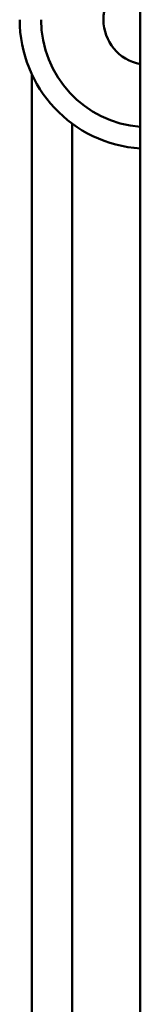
# Model space of a CAD drawing. Header units: inches. Extents: x 0 to 136, y 2 to 86.
# Tile 20 of 27: x 93.012 to 93.233, y 34.081 to 35.883. Entities that reach past the tile are written whole.
import ezdxf

# ---------------------------------------------------------------- set-up
doc = ezdxf.new("R2010")
doc.units = ezdxf.units.IN
doc.header["$LTSCALE"] = 4
doc.header["$MEASUREMENT"] = 0
doc.layers.add('Visible (ANSI)', color=7, linetype='Continuous', lineweight=50)

msp = doc.modelspace()

# ---------------------------------------------------------------- linework, layer by layer
at = {"layer": 'Visible (ANSI)'}
for p, q in [((93.2328, 26.6314), (93.2328, 65.6314)), ((93.0338, 28.6314), (93.0338, 35.7835)), ((93.1078, 29.0314), (93.1078, 35.6931))]:
    msp.add_line(p, q, dxfattribs=at)
for radius, start, end in [(0.0827, 100.4949, 259.5051), (0.2362, 180, 266.3449), (0.1969, 180, 265.6126)]:
    msp.add_arc((93.2479, 35.8834), radius, start, end, dxfattribs=at)

doc.saveas('drawing.dxf')
